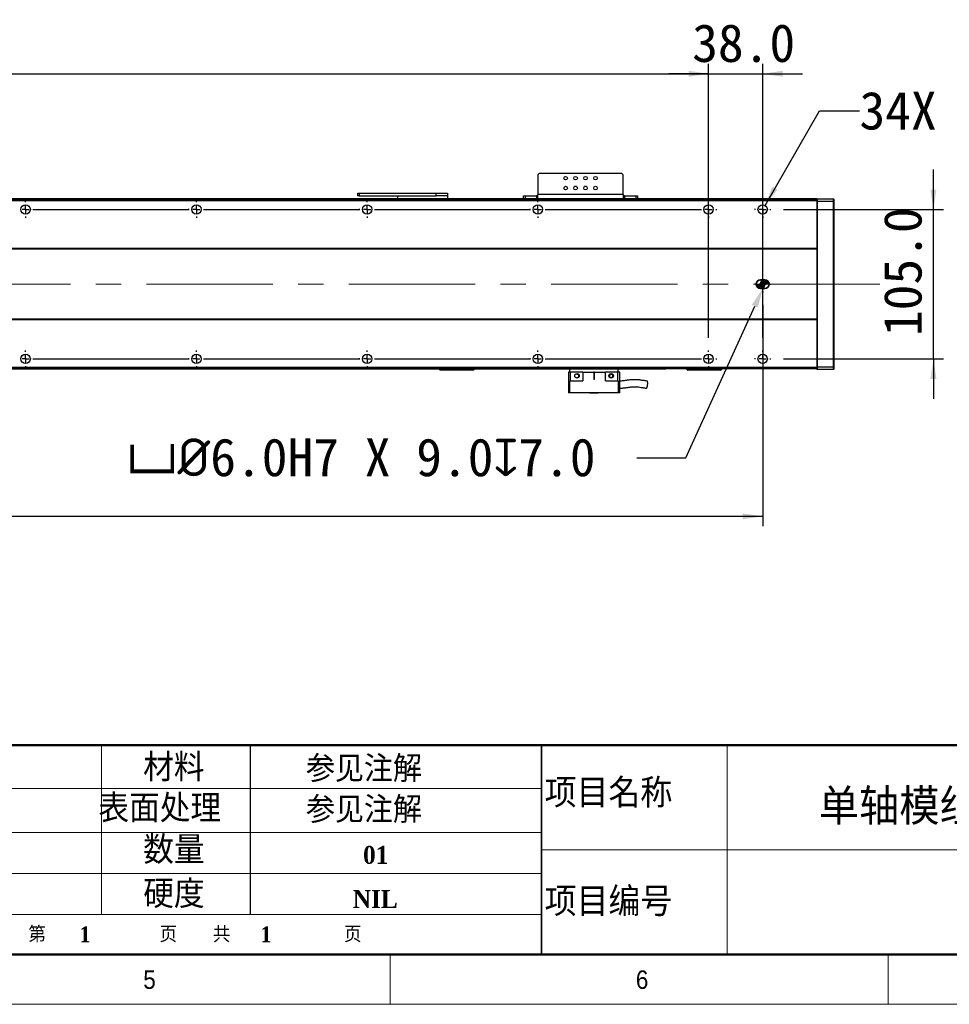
# Model space of a CAD drawing. Header units: millimetres. Extents: x 35 to 2905, y 35 to 2044.
# Tile 4 of 8: x 1560 to 2213, y 35 to 727. Entities that reach past the tile are written whole.
import ezdxf

# ---------------------------------------------------------------- set-up
doc = ezdxf.new("R2010")
doc.units = ezdxf.units.MM
doc.header["$LTSCALE"] = 7
doc.header["$PDSIZE"] = -1
doc.linetypes.add('CENTERX2', pattern=[20.32, 12.7, -2.54, 2.54, -2.54])
doc.layers.add('DIMNS', color=7, linetype='Continuous')
doc.styles.add('SLDTEXTSTYLE1', font='Gothic.ttf', dxfattribs={"width": 0.913})
doc.styles.add('SLDTEXTSTYLE2', font='timesbd.ttf', dxfattribs={"width": 0.933})
doc.styles.add('SLDTEXTSTYLE3', font='txt', dxfattribs={"bigfont": 'bigfont'})
doc.styles.add('SLDTEXTSTYLE4', font='txt', dxfattribs={"bigfont": 'bigfont'})
doc.styles.add('SLDTEXTSTYLE7', font='timesbd.ttf', dxfattribs={"width": 0.933, "bigfont": 'bigfont'})
doc.styles.add('SLDTEXTSTYLE8', font='txt')
doc.dimstyles.new('SLDDIMSTYLE0', dxfattribs={"dimtxt": 26.6, "dimasz": 14, "dimexe": 0, "dimexo": 0.0625, "dimgap": 6.65, "dimtad": 2, "dimdec": 1, "dimrnd": 1e-09, "dimzin": 4, "dimdsep": 46, "dimtxsty": 'SLDTEXTSTYLE8', "dimsah": 1, "dimcen": 0.09, "dimadec": 0, "dimazin": 1, "dimtfac": 1, "dimtdec": 1, "dimtofl": 0, "dimtmove": 0, "dimatfit": 3, "dimfxl": 0, "dimfrac": 2, "dimtolj": 1, "dimtzin": 12, "dimarcsym": 0})
doc.dimstyles.new('SLDDIMSTYLE1', dxfattribs={"dimtxt": 26.6, "dimasz": 14, "dimexe": 0, "dimexo": 0.0625, "dimgap": 6.65, "dimtad": 2, "dimdec": 1, "dimrnd": 1e-09, "dimzin": 4, "dimdsep": 46, "dimtxsty": 'SLDTEXTSTYLE8', "dimsah": 1, "dimcen": 0.09, "dimadec": 0, "dimazin": 1, "dimtfac": 1, "dimtdec": 1, "dimtmove": 0, "dimatfit": 0, "dimfxl": 0, "dimfrac": 2, "dimtolj": 1, "dimtzin": 12, "dimarcsym": 0})
doc.dimstyles.new('SLDDIMSTYLE5', dxfattribs={"dimtxt": 26.6, "dimasz": 14, "dimexe": 0, "dimexo": 0.0625, "dimgap": 6.65, "dimtad": 0, "dimtih": 1, "dimtoh": 1, "dimdec": 1, "dimrnd": 1e-09, "dimzin": 4, "dimdsep": 46, "dimtxsty": 'SLDTEXTSTYLE8', "dimsah": 1, "dimcen": 0, "dimadec": 0, "dimazin": 1, "dimtfac": 1, "dimtdec": 1, "dimtofl": 0, "dimtmove": 0, "dimatfit": 3, "dimfxl": 0, "dimfrac": 2, "dimtolj": 1, "dimtzin": 12, "dimarcsym": 0})
doc.dimstyles.new('SLDDIMSTYLE6', dxfattribs={"dimtxt": 26.6, "dimasz": 14, "dimexe": 0, "dimexo": 0.0625, "dimgap": 6.65, "dimtad": 0, "dimtih": 1, "dimtoh": 1, "dimdec": 1, "dimrnd": 1e-09, "dimzin": 12, "dimdsep": 46, "dimtxsty": 'SLDTEXTSTYLE8', "dimsah": 1, "dimcen": 0, "dimadec": 0, "dimazin": 3, "dimtfac": 1, "dimtdec": 1, "dimtofl": 0, "dimtmove": 0, "dimatfit": 3, "dimfxl": 0, "dimfrac": 2, "dimtolj": 1, "dimtzin": 12, "dimarcsym": 0})

# ---------------------------------------------------------------- blocks, each defined once
blk = doc.blocks.new('_D_13')
at = {"layer": 'DIMNS'}
for p, q in [((325.73, 531.97), (325.73, 370.79)), ((2081.73, 526.43), (2081.73, 370.79)), ((325.73, 377.79), (2081.73, 377.79))]:
    blk.add_line(p, q, dxfattribs=at)
for points in [[(325.73, 377.79), (339.73, 375.69), (339.73, 379.89)], [(2081.73, 377.79), (2067.73, 379.89), (2067.73, 375.69)]]:
    blk.add_solid(points, dxfattribs=at)
at = {"layer": 'DIMNS', "insert": (1156.1, 412.7), "char_height": 26.6, "attachment_point": 1, "style": 'SLDTEXTSTYLE8'}
blk.add_mtext('1756.0', dxfattribs=at)
blk = doc.blocks.new('_D_14')
at = {"layer": 'DIMNS'}
for p, q in [((2201.73, 593.36), (2201.73, 621.36)), ((2096.46, 593.36), (2208.73, 593.36)), ((2201.73, 488.36), (2201.73, 593.36)), ((2096.46, 488.36), (2208.73, 488.36)), ((2201.73, 488.36), (2201.73, 460.36))]:
    blk.add_line(p, q, dxfattribs=at)
for points in [[(2201.73, 593.36), (2203.83, 607.36), (2199.63, 607.36)], [(2201.73, 488.36), (2199.63, 474.36), (2203.83, 474.36)]]:
    blk.add_solid(points, dxfattribs=at)
at = {"layer": 'DIMNS', "insert": (2166.83, 504.37), "char_height": 26.6, "attachment_point": 1, "rotation": 90, "style": 'SLDTEXTSTYLE8'}
blk.add_mtext('105.0', dxfattribs=at)
blk = doc.blocks.new('_D_16')
at = {"layer": 'Defpoints', "color": 0}
for p in [(2083.23, 540.86), (2081.99, 538.13)]:
    blk.add_point(p, dxfattribs=at)
at = {"layer": 'DIMNS', "color": 0, "lineweight": -2}
for p, q in [((2027.65, 418.77), (2076.19, 525.39)), ((1993.36, 418.77), (2027.65, 418.77))]:
    blk.add_line(p, q, dxfattribs=at)
at = {"layer": 'DIMNS', "color": 0}
blk.add_solid([(2074.06, 526.35), (2078.31, 524.42), (2081.99, 538.13)], dxfattribs=at)
at = {"layer": 'DIMNS', "color": 0, "insert": (1634.97, 432.57), "char_height": 26.6, "attachment_point": 1, "style": 'SLDTEXTSTYLE8'}
blk.add_mtext('\\A1;{\\fGDT|b0|i0|c134|p2;v\\fISOCPEUR|b0|i0|c134|p34;%%C}6.0H7 X 9.0{\\fGDT|b0|i0|c134|p2;x}7.0', dxfattribs=at)
blk = doc.blocks.new('_D_17')
at = {"layer": 'DIMNS'}
for p, q in [((2083.38, 596.22), (2121.76, 662.7)), ((2121.76, 662.7), (2149.76, 662.7))]:
    blk.add_line(p, q, dxfattribs=at)
blk.add_solid([(2083.38, 596.22), (2092.2, 607.29), (2088.56, 609.39)], dxfattribs=at)
at = {"layer": 'DIMNS', "char_height": 26.6, "attachment_point": 1, "style": 'SLDTEXTSTYLE8'}
for s, insert in [('34X ', (2149.76, 676.1)), ('%%c', (2219, 675.84)), (' 6.6 THROUGH HOLE', (2260.1, 676.1))]:
    blk.add_mtext(s, dxfattribs=dict(at, insert=insert))
blk = doc.blocks.new('_D_18')
at = {"layer": 'DIMNS'}
for p, q in [((363.73, 608.09), (363.73, 695.66)), ((2043.73, 608.09), (2043.73, 695.66)), ((363.73, 688.66), (2043.73, 688.66))]:
    blk.add_line(p, q, dxfattribs=at)
for points in [[(363.73, 688.66), (377.73, 686.56), (377.73, 690.76)], [(2043.73, 688.66), (2029.73, 690.76), (2029.73, 686.56)]]:
    blk.add_solid(points, dxfattribs=at)
at = {"layer": 'DIMNS', "char_height": 26.6, "attachment_point": 1, "style": 'SLDTEXTSTYLE8'}
for s, insert in [('=14×120.0(PITCH)', (1108.63, 723.56)), ('1680.0', (1004.67, 723.56))]:
    blk.add_mtext(s, dxfattribs=dict(at, insert=insert))
blk = doc.blocks.new('_D_21')
at = {"layer": 'DIMNS'}
for p, q in [((2043.73, 503.09), (2043.73, 695.66)), ((2081.73, 503.09), (2081.73, 695.66)), ((2043.73, 688.66), (2015.73, 688.66)), ((2043.73, 688.66), (2081.73, 688.66)), ((2081.73, 688.66), (2109.73, 688.66))]:
    blk.add_line(p, q, dxfattribs=at)
for points in [[(2043.73, 688.66), (2029.73, 690.76), (2029.73, 686.56)], [(2081.73, 688.66), (2095.73, 686.56), (2095.73, 690.76)]]:
    blk.add_solid(points, dxfattribs=at)
at = {"layer": 'DIMNS', "insert": (2032.19, 723.56), "char_height": 26.6, "attachment_point": 1, "style": 'SLDTEXTSTYLE8'}
blk.add_mtext('38.0', dxfattribs=at)
blk = doc.blocks.new('SW_CENTERMARKSYMBOL_0')
at = {"layer": 'DIMNS', "color": 0}
for p, q in [((-5.08, 0), (-5.54, 0)), ((0, 0), (-2.54, 0)), ((0, 5.08), (0, 5.54)), ((0, 0), (0, 2.54)), ((0, 0), (0, -2.54)), ((0, 0), (2.54, 0)), ((5.08, 0), (5.54, 0)), ((0, -5.08), (0, -5.54))]:
    blk.add_line(p, q, dxfattribs=at)
blk = doc.blocks.new('SW_CENTERMARKSYMBOL_2')
at = {"layer": 'DIMNS', "color": 0}
for p, q in [((1080, 0), (1077.46, 0)), ((1080, 0), (1077.46, 0)), ((1080, 0), (1077.46, 0)), ((1080, 0), (1077.46, 0)), ((1080, 0), (1077.46, 0)), ((1080, 5.08), (1080, 5.84)), ((1080, 0), (1080, 2.54)), ((1080, 0), (1080, 2.54)), ((1080, 0), (1080, 2.54)), ((1080, 0), (1080, 2.54)), ((1080, 0), (1080, 2.54)), ((1080, 0), (1080, -2.54)), ((1080, 0), (1082.54, 0)), ((1080, 0), (1080, -2.54)), ((1080, 0), (1082.54, 0)), ((1080, 0), (1080, -2.54)), ((1080, 0), (1082.54, 0)), ((1080, 0), (1080, -2.54)), ((1080, 0), (1082.54, 0)), ((1080, 0), (1080, -2.54)), ((1080, 0), (1082.54, 0)), ((1085.08, 0), (1085.84, 0)), ((1085.08, 0), (1194.92, 0)), ((1194.92, 0), (1194.16, 0)), ((1200, 0), (1197.46, 0)), ((1200, 0), (1197.46, 0)), ((1200, 0), (1197.46, 0)), ((1200, 0), (1197.46, 0)), ((1200, 5.08), (1200, 5.84)), ((1200, 0), (1200, 2.54)), ((1200, 0), (1200, 2.54)), ((1200, 0), (1200, 2.54)), ((1200, 0), (1200, 2.54)), ((1200, 0), (1200, -2.54)), ((1200, 0), (1202.54, 0)), ((1200, 0), (1200, -2.54)), ((1200, 0), (1202.54, 0)), ((1200, 0), (1200, -2.54)), ((1200, 0), (1202.54, 0)), ((1200, 0), (1200, -2.54)), ((1200, 0), (1202.54, 0)), ((1205.08, 0), (1205.84, 0)), ((1205.08, 0), (1314.92, 0)), ((1314.92, 0), (1314.16, 0)), ((1320, 0), (1317.46, 0)), ((1320, 0), (1317.46, 0)), ((1320, 0), (1317.46, 0)), ((1320, 5.08), (1320, 5.84)), ((1320, 0), (1320, 2.54)), ((1320, 0), (1320, 2.54)), ((1320, 0), (1320, 2.54)), ((1320, 0), (1320, -2.54)), ((1320, 0), (1322.54, 0)), ((1320, 0), (1320, -2.54)), ((1320, 0), (1322.54, 0)), ((1320, 0), (1320, -2.54)), ((1320, 0), (1322.54, 0)), ((1325.08, 0), (1325.84, 0)), ((1325.08, 0), (1434.92, 0)), ((1434.92, 0), (1434.16, 0)), ((1440, 0), (1437.46, 0)), ((1440, 0), (1437.46, 0)), ((1440, 5.08), (1440, 5.84)), ((1440, 0), (1440, 2.54)), ((1440, 0), (1440, 2.54)), ((1440, 0), (1440, -2.54)), ((1440, 0), (1442.54, 0)), ((1440, 0), (1440, -2.54)), ((1440, 0), (1442.54, 0)), ((1445.08, 0), (1445.84, 0)), ((1445.08, 0), (1554.92, 0)), ((1560, 0), (1557.46, 0)), ((1560, 5.08), (1560, 5.84)), ((1560, 0), (1560, 2.54)), ((1560, 0), (1560, -2.54)), ((1560, 0), (1562.54, 0)), ((1565.08, 0), (1565.84, 0)), ((1080, -5.08), (1080, -5.84)), ((1200, -5.08), (1200, -5.84)), ((1320, -5.08), (1320, -5.84)), ((1440, -5.08), (1440, -5.84)), ((1560, -5.08), (1560, -5.84))]:
    blk.add_line(p, q, dxfattribs=at)
blk = doc.blocks.new('SW_CENTERMARKSYMBOL_3')
at = {"layer": 'DIMNS', "color": 0}
for p, q in [((960, 0), (957.46, 0)), ((960, 0), (957.46, 0)), ((960, 0), (957.46, 0)), ((960, 0), (957.46, 0)), ((960, 0), (957.46, 0)), ((960, 5.08), (960, 5.84)), ((960, 0), (960, 2.54)), ((960, 0), (960, 2.54)), ((960, 0), (960, 2.54)), ((960, 0), (960, 2.54)), ((960, 0), (960, 2.54)), ((960, 0), (960, -2.54)), ((960, 0), (962.54, 0)), ((960, 0), (960, -2.54)), ((960, 0), (962.54, 0)), ((960, 0), (960, -2.54)), ((960, 0), (962.54, 0)), ((960, 0), (960, -2.54)), ((960, 0), (962.54, 0)), ((960, 0), (960, -2.54)), ((960, 0), (962.54, 0)), ((965.08, 0), (965.84, 0)), ((965.08, 0), (1074.92, 0)), ((1074.92, 0), (1074.16, 0)), ((1080, 0), (1077.46, 0)), ((1080, 0), (1077.46, 0)), ((1080, 0), (1077.46, 0)), ((1080, 0), (1077.46, 0)), ((1080, 5.08), (1080, 5.84)), ((1080, 0), (1080, 2.54)), ((1080, 0), (1080, 2.54)), ((1080, 0), (1080, 2.54)), ((1080, 0), (1080, 2.54)), ((1080, 0), (1080, -2.54)), ((1080, 0), (1082.54, 0)), ((1080, 0), (1080, -2.54)), ((1080, 0), (1082.54, 0)), ((1080, 0), (1080, -2.54)), ((1080, 0), (1082.54, 0)), ((1080, 0), (1080, -2.54)), ((1080, 0), (1082.54, 0)), ((1085.08, 0), (1085.84, 0)), ((1085.08, 0), (1194.92, 0)), ((1194.92, 0), (1194.16, 0)), ((1200, 0), (1197.46, 0)), ((1200, 0), (1197.46, 0)), ((1200, 0), (1197.46, 0)), ((1200, 5.08), (1200, 5.84)), ((1200, 0), (1200, 2.54)), ((1200, 0), (1200, 2.54)), ((1200, 0), (1200, 2.54)), ((1200, 0), (1200, -2.54)), ((1200, 0), (1202.54, 0)), ((1200, 0), (1200, -2.54)), ((1200, 0), (1202.54, 0)), ((1200, 0), (1200, -2.54)), ((1200, 0), (1202.54, 0)), ((1205.08, 0), (1205.84, 0)), ((1205.08, 0), (1314.92, 0)), ((1314.92, 0), (1314.16, 0)), ((1320, 0), (1317.46, 0)), ((1320, 0), (1317.46, 0)), ((1320, 5.08), (1320, 5.84)), ((1320, 0), (1320, 2.54)), ((1320, 0), (1320, 2.54)), ((1320, 0), (1320, -2.54)), ((1320, 0), (1322.54, 0)), ((1320, 0), (1320, -2.54)), ((1320, 0), (1322.54, 0)), ((1325.08, 0), (1325.84, 0)), ((1325.08, 0), (1434.92, 0)), ((1440, 0), (1437.46, 0)), ((1440, 5.08), (1440, 5.84)), ((1440, 0), (1440, 2.54)), ((1440, 0), (1440, -2.54)), ((1440, 0), (1442.54, 0)), ((1445.08, 0), (1445.84, 0)), ((960, -5.08), (960, -5.84)), ((1080, -5.08), (1080, -5.84)), ((1200, -5.08), (1200, -5.84)), ((1320, -5.08), (1320, -5.84)), ((1440, -5.08), (1440, -5.84))]:
    blk.add_line(p, q, dxfattribs=at)
blk = doc.blocks.new('SW_CENTERMARKSYMBOL_4')
at = {"layer": 'DIMNS', "color": 0}
for p, q in [((-5.08, 0), (-5.84, 0)), ((0, 0), (-2.54, 0)), ((0, 5.08), (0, 5.84)), ((0, 0), (0, 2.54)), ((0, 0), (0, -2.54)), ((0, 0), (2.54, 0)), ((5.08, 0), (5.84, 0)), ((0, -5.08), (0, -5.84))]:
    blk.add_line(p, q, dxfattribs=at)
blk = doc.blocks.new('SW_CENTERMARKSYMBOL_5')
at = {"layer": 'DIMNS', "color": 0}
for p, q in [((-5.08, 0), (-5.84, 0)), ((0, 0), (-2.54, 0)), ((0, 5.08), (0, 5.84)), ((0, 0), (0, 2.54)), ((0, 0), (0, -2.54)), ((0, 0), (2.54, 0)), ((5.08, 0), (5.84, 0)), ((0, -5.08), (0, -5.84))]:
    blk.add_line(p, q, dxfattribs=at)
blk = doc.blocks.new('SW_DOWELSYMBOL_1')
at = {"linetype": 'Continuous', "lineweight": 18}
h = blk.add_hatch(color=0, dxfattribs=at)
edge = h.paths.add_edge_path(flags=0)
edge.add_arc((0, 0), 3, 180, 270)
edge.add_line((0, -3), (0, 0))
edge.add_line((0, 0), (-3, 0))
h = blk.add_hatch(color=0, dxfattribs=at)
edge = h.paths.add_edge_path(flags=0)
edge.add_arc((0, 0), 3, 0, 90)
edge.add_line((0, 3), (0, 0))
edge.add_line((0, 0), (3, 0))
at = {"layer": 'DIMNS', "color": 0}
blk.add_circle((0, 0), 3, dxfattribs=at)
blk = doc.blocks.new('SW_DOWELSYMBOL_2')
at = {"linetype": 'Continuous', "lineweight": 18}
h = blk.add_hatch(color=0, dxfattribs=at)
edge = h.paths.add_edge_path(flags=0)
edge.add_arc((0, 0), 3, 180, 270)
edge.add_line((0, -3), (0, 0))
edge.add_line((0, 0), (-3, 0))
h = blk.add_hatch(color=0, dxfattribs=at)
edge = h.paths.add_edge_path(flags=0)
edge.add_arc((0, 0), 3, 0, 90)
edge.add_line((0, 3), (0, 0))
edge.add_line((0, 0), (3, 0))
at = {"layer": 'DIMNS', "color": 0}
blk.add_circle((0, 0), 3, dxfattribs=at)

msp = doc.modelspace()

# ---------------------------------------------------------------- linework, layer by layer
at = {"color": 7, "linetype": 'Continuous', "lineweight": 25}
for p, q in [((1924.73, 618.66), (1923.73, 617.66)), ((1923.73, 617.66), (1923.73, 603.86)), ((1982.73, 618.66), (1924.73, 618.66)), ((1983.73, 617.66), (1982.73, 618.66)), ((1983.73, 603.86), (1983.73, 617.66)), ((1797.23, 602.86), (1797.23, 604.86)), ((1797.23, 604.86), (1798.23, 604.86)), ((1798.23, 602.86), (1797.23, 602.86)), ((1798.23, 604.86), (1798.23, 602.86)), ((1798.23, 604.86), (1852.23, 604.86)), ((1798.23, 602.86), (1852.23, 602.86)), ((1825.23, 601.03), (1825.23, 602.86)), ((1852.23, 602.86), (1852.23, 604.86)), ((1852.23, 604.86), (1860.23, 604.86)), ((1860.23, 602.86), (1852.23, 602.86)), ((1860.23, 604.86), (1860.23, 602.86)), ((1860.23, 602.86), (1860.23, 601.03)), ((1913.73, 600.86), (1913.73, 602.86)), ((1913.73, 602.86), (1914.73, 602.86)), ((1914.73, 602.86), (1914.73, 600.86)), ((1914.73, 602.86), (1922.73, 602.86)), ((1922.73, 602.86), (1922.73, 600.86)), ((1923.73, 602.86), (1922.73, 602.86)), ((1983.73, 603.86), (1923.73, 603.86)), ((1923.73, 600.86), (1923.73, 603.86)), ((1983.73, 603.86), (1983.73, 600.86)), ((1984.73, 602.86), (1983.73, 602.86)), ((1984.73, 602.86), (1984.73, 600.86)), ((1984.73, 602.86), (1992.73, 602.86)), ((1992.73, 600.86), (1992.73, 602.86)), ((1992.73, 602.86), (1993.73, 602.86)), ((1993.73, 602.86), (1993.73, 600.86)), ((2119.73, 600.86), (287.73, 600.86)), ((2119.73, 600.36), (287.73, 600.36)), ((2119.73, 599.36), (287.73, 599.36)), ((1825.23, 601.03), (1860.23, 601.03)), ((1825.23, 600.86), (1825.23, 601.03)), ((1860.23, 601.03), (1860.23, 600.86)), ((2119.73, 600.56), (2120.03, 600.86)), ((2119.73, 600.86), (2119.73, 600.56)), ((2119.73, 600.36), (2119.73, 600.56)), ((2119.73, 600.36), (2119.73, 599.36)), ((2119.73, 599.36), (2119.73, 565.86)), ((2119.73, 598.73), (2120.03, 598.86)), ((2120.03, 600.86), (2120.03, 598.86)), ((2120.03, 600.86), (2131.43, 600.86)), ((2120.03, 598.86), (2120.03, 482.86)), ((2131.43, 598.86), (2120.03, 598.86)), ((2131.43, 598.86), (2131.43, 600.86)), ((2131.73, 600.56), (2131.43, 600.86)), ((2131.43, 482.86), (2131.43, 598.86)), ((2131.73, 598.73), (2131.43, 598.86)), ((2131.73, 600.56), (2131.73, 598.73)), ((2131.73, 598.73), (2131.73, 482.98)), ((2119.73, 565.86), (287.73, 565.86)), ((2119.73, 565.36), (287.73, 565.36)), ((2119.73, 565.86), (2119.73, 565.36)), ((2119.73, 565.36), (2119.73, 516.36)), ((2083.23, 543.86), (2080.23, 543.86)), ((2080.23, 537.86), (2083.23, 537.86)), ((2119.73, 516.36), (287.73, 516.36)), ((2119.73, 515.86), (287.73, 515.86)), ((2119.73, 516.36), (2119.73, 515.86)), ((2119.73, 515.86), (2119.73, 482.36)), ((2119.73, 482.36), (287.73, 482.36)), ((2119.73, 481.36), (287.73, 481.36)), ((2013.73, 481.26), (393.73, 481.26)), ((2013.73, 481.06), (393.73, 481.06)), ((1854.73, 480.65), (1854.73, 481.06)), ((1854.73, 480.65), (1855.03, 480.35)), ((1854.73, 480.65), (1855.73, 480.65)), ((1855.86, 480.35), (1855.03, 480.35)), ((1855.73, 481.06), (1855.73, 480.65)), ((1855.86, 480.35), (1855.73, 480.65)), ((1855.73, 480.65), (1877.73, 480.65)), ((1877.61, 480.35), (1855.86, 480.35)), ((1877.61, 480.35), (1877.73, 480.65)), ((1878.43, 480.35), (1877.61, 480.35)), ((1877.73, 480.65), (1877.73, 481.06)), ((1877.73, 480.65), (1878.73, 480.65)), ((1878.43, 480.35), (1878.73, 480.65)), ((1878.73, 481.06), (1878.73, 480.65)), ((1945.23, 478.96), (1945.23, 464.56)), ((1946.43, 478.96), (1945.23, 478.96)), ((1946.23, 478.96), (1946.23, 481.06)), ((1946.43, 478.96), (1946.43, 472.96)), ((1955.23, 478.96), (1946.43, 478.96)), ((1955.23, 478.96), (1955.23, 472.96)), ((1955.23, 478.96), (1962.98, 478.96)), ((1963.48, 478.96), (1962.98, 478.96)), ((1962.98, 478.96), (1962.98, 474.21)), ((1963.48, 478.96), (1971.23, 478.96)), ((1963.48, 474.21), (1963.48, 478.96)), ((1971.23, 472.96), (1971.23, 478.96)), ((1980.03, 478.96), (1971.23, 478.96)), ((1974.61, 477.41), (1974.78, 477.51)), ((1974.61, 477.41), (1974.78, 477.51)), ((1980.03, 472.96), (1980.03, 478.96)), ((1981.23, 478.96), (1980.03, 478.96)), ((1980.23, 478.96), (1980.23, 481.06)), ((1981.23, 464.56), (1981.23, 478.96)), ((2013.73, 481.36), (2013.73, 481.26)), ((2013.73, 481.06), (2013.73, 481.26)), ((2028.73, 480.66), (2028.73, 481.36)), ((2028.73, 480.66), (2029.03, 480.36)), ((2028.73, 480.66), (2029.73, 480.66)), ((2029.86, 480.36), (2029.03, 480.36)), ((2029.73, 481.36), (2029.73, 480.66)), ((2029.86, 480.36), (2029.73, 480.66)), ((2029.73, 480.66), (2051.73, 480.66)), ((2051.61, 480.36), (2029.86, 480.36)), ((2051.61, 480.36), (2051.73, 480.66)), ((2052.43, 480.36), (2051.61, 480.36)), ((2051.73, 480.66), (2051.73, 481.36)), ((2051.73, 480.66), (2052.73, 480.66)), ((2052.43, 480.36), (2052.73, 480.66)), ((2052.73, 481.36), (2052.73, 480.66)), ((2119.73, 482.98), (2120.03, 482.86)), ((2119.73, 482.36), (2119.73, 481.36)), ((2119.73, 481.16), (2119.73, 481.36)), ((2119.73, 481.16), (2120.03, 480.86)), ((2120.03, 482.86), (2120.03, 480.86)), ((2120.03, 482.86), (2131.43, 482.86)), ((2131.43, 480.86), (2120.03, 480.86)), ((2131.73, 482.98), (2131.43, 482.86)), ((2131.43, 480.86), (2131.43, 482.86)), ((2131.73, 481.16), (2131.43, 480.86)), ((2131.73, 482.98), (2131.73, 481.16)), ((1946.43, 472.96), (1946.23, 472.96)), ((1946.23, 464.56), (1946.23, 472.96)), ((1946.43, 472.96), (1955.23, 472.96)), ((1971.23, 472.96), (1980.03, 472.96)), ((1976.24, 477.01), (1976.37, 476.61)), ((1980.23, 472.96), (1980.03, 472.96)), ((1980.23, 472.96), (1980.23, 464.56)), ((1946.23, 464.56), (1945.23, 464.56)), ((1980.23, 464.56), (1946.23, 464.56)), ((1960.23, 464.56), (1960.23, 464.36)), ((1960.92, 464.36), (1960.23, 464.36)), ((1966.23, 464.36), (1960.92, 464.36)), ((1966.23, 464.36), (1966.23, 464.56)), ((1981.23, 464.56), (1980.23, 464.56))]:
    msp.add_line(p, q, dxfattribs=at)
at = {"color": 8, "linetype": 'Continuous', "lineweight": 25}
for p, q in [((1950.98, 609.36), (1949.48, 609.36)), ((1957.98, 609.36), (1956.48, 609.36))]:
    msp.add_line(p, q, dxfattribs=at)
at = {"color": 7, "linetype": 'Continuous', "lineweight": 50}
for p, q in [((2870, 217), (1281, 217)), ((70, 70), (2870, 70))]:
    msp.add_line(p, q, dxfattribs=at)
at = {"color": 7, "linetype": 'Continuous', "lineweight": 18}
for p, q in [((1617, 217), (1617, 98.04)), ((2056.78, 217), (2056.78, 70)), ((1281, 186.61), (1926.29, 186.61)), ((1281, 155.78), (1926.29, 155.78)), ((1926.29, 143.5), (2339.76, 143.5)), ((1281, 126.91), (1926.29, 126.91)), ((1926.29, 98.04), (1281, 98.04)), ((70, 70), (2870, 70)), ((861, 70), (2870, 70)), ((1820, 70), (1820, 35)), ((2170, 35), (2170, 70)), ((35, 35), (2905, 35))]:
    msp.add_line(p, q, dxfattribs=at)
at = {"color": 7, "linetype": 'Continuous', "lineweight": 35}
msp.add_line((1926.29, 217), (1926.29, 70), dxfattribs=at)
at = {"color": 7, "linetype": 'Continuous', "lineweight": 25}
for centre, radius in [((1943.23, 615.36), 1.25), ((1950.23, 615.36), 1.25), ((1957.23, 615.36), 1.25), ((1964.23, 615.36), 1.25), ((1943.23, 608.36), 1.25), ((1950.23, 608.36), 1.25), ((1957.23, 608.36), 1.25), ((1964.23, 608.36), 1.25), ((1563.73, 593.36), 3.3), ((1683.73, 593.36), 3.3), ((1803.73, 593.36), 3.3), ((1923.73, 593.36), 3.3), ((2043.73, 593.36), 3.3), ((2081.73, 593.36), 3.3), ((1563.73, 488.36), 3.3), ((1683.73, 488.36), 3.3), ((1803.73, 488.36), 3.3), ((1923.73, 488.36), 3.3), ((2043.73, 488.36), 3.3), ((2081.73, 488.36), 3.3), ((1951.23, 476.46), 1.6), ((1975.23, 476.46), 1.6)]:
    msp.add_circle(centre, radius, dxfattribs=at)
for centre, radius, start, end in [((2080.23, 540.86), 3, 90, 270), ((2083.23, 540.86), 3, 270, 90), ((1963.23, 474.21), 0.25, 180, 0)]:
    msp.add_arc(centre, radius, start, end, dxfattribs=at)
for points, knots in [([(1951.21, 477.76), (1951.35, 477.73), (1951.64, 477.68), (1951.99, 477.42), (1952.17, 477.18), (1952.23, 477.03), (1952.24, 477.01)], [0, 0, 0, 0, 0.322365, 0.643224, 0.951836, 1, 1, 1, 1]), ([(1975.23, 477.61), (1975.12, 477.6), (1974.88, 477.58), (1974.57, 477.42), (1974.31, 477.18), (1974.14, 476.87), (1974.07, 476.53), (1974.1, 476.18), (1974.23, 475.85), (1974.46, 475.58), (1974.76, 475.39), (1975.1, 475.3), (1975.45, 475.31), (1975.78, 475.43), (1976.06, 475.64), (1976.27, 475.92), (1976.39, 476.26), (1976.38, 476.49), (1976.37, 476.61)], [0, 0, 0, 0, 0.062492, 0.125007, 0.187495, 0.249992, 0.312496, 0.374997, 0.437498, 0.499993, 0.562494, 0.624991, 0.687497, 0.749991, 0.812498, 0.874995, 0.937498, 1, 1, 1, 1]), ([(1975.21, 477.76), (1975.35, 477.73), (1975.64, 477.68), (1975.99, 477.42), (1976.17, 477.18), (1976.23, 477.03), (1976.24, 477.01)], [0, 0, 0, 0, 0.322283, 0.643219, 0.951836, 1, 1, 1, 1]), ([(1952.37, 476.61), (1952.39, 476.48), (1952.43, 476.22), (1952.32, 475.83), (1952.1, 475.48), (1951.76, 475.22), (1951.35, 475.07), (1950.89, 475.06), (1950.45, 475.19), (1950.22, 475.37), (1950.11, 475.46)], [0, 0, 0, 0, 0.114741, 0.230604, 0.350934, 0.475835, 0.605471, 0.739403, 0.87754, 1, 1, 1, 1]), ([(1976.37, 476.61), (1976.39, 476.48), (1976.43, 476.22), (1976.32, 475.83), (1976.1, 475.48), (1975.76, 475.22), (1975.35, 475.07), (1974.89, 475.06), (1974.45, 475.19), (1974.22, 475.37), (1974.11, 475.46)], [0, 0, 0, 0, 0.114735, 0.230587, 0.350914, 0.475812, 0.605445, 0.739409, 0.877543, 1, 1, 1, 1]), ([(2000.54, 472.75), (1999.57, 472.91), (1997.76, 473.19), (1995.29, 473.58), (1993.24, 473.75), (1991.38, 473.79), (1989.35, 473.71), (1987.52, 473.5), (1986.01, 473.28), (1985, 473.13), (1983.95, 472.98), (1982.89, 472.86), (1981.97, 472.78), (1981.42, 472.82), (1981.23, 472.83)], [0, 0, 0, 0, 0.155776, 0.290783, 0.39677, 0.474994, 0.573589, 0.70475, 0.754692, 0.80709, 0.86121, 0.915955, 0.970407, 1, 1, 1, 1]), ([(1999.98, 467.85), (2000.01, 467.84), (2000.11, 467.8), (2000.3, 468.07), (2000.52, 468.56), (2000.71, 469.26), (2000.85, 470.07), (2000.92, 470.91), (2000.93, 471.69), (2000.85, 472.3), (2000.72, 472.69), (2000.6, 472.72), (2000.54, 472.73)], [0, 0, 0, 0, 0.0574076, 0.1630255, 0.2664669, 0.369978, 0.4747875, 0.581585, 0.6902319, 0.799776, 0.9088163, 1, 1, 1, 1]), ([(1981.23, 467.84), (1981.47, 467.83), (1982.18, 467.81), (1983.33, 467.9), (1985.01, 468.09), (1986.71, 468.36), (1988.39, 468.59), (1989.83, 468.73), (1991.52, 468.82), (1993.43, 468.76), (1995.47, 468.53), (1997.58, 468.17), (1999.13, 467.94), (1999.97, 467.81)], [0, 0, 0, 0, 0.036864, 0.11254, 0.178519, 0.302806, 0.384272, 0.444526, 0.53029, 0.647342, 0.744748, 0.860354, 1, 1, 1, 1])]:
    msp.add_open_spline(points, degree=3, knots=knots, dxfattribs=at)
at = {"layer": 'DIMNS', "linetype": 'CENTERX2', "lineweight": 18}
msp.add_line((2164.18, 540.86), (243.28, 540.86), dxfattribs=at)
at = {"layer": 'DIMNS', "color": 7}
msp.add_line((1721.53, 217), (1721.53, 98.04), dxfattribs=at)

# ---------------------------------------------------------------- block references
at = {"layer": 'DIMNS'}
for name, p in [('SW_CENTERMARKSYMBOL_3', (603.73, 593.36)), ('SW_CENTERMARKSYMBOL_4', (2081.73, 593.36)), ('SW_CENTERMARKSYMBOL_0', (2081.73, 540.86)), ('SW_DOWELSYMBOL_1', (2080.23, 540.86)), ('SW_DOWELSYMBOL_2', (2083.23, 540.86)), ('SW_CENTERMARKSYMBOL_2', (483.73, 488.36)), ('SW_CENTERMARKSYMBOL_5', (2081.73, 488.36))]:
    msp.add_blockref(name, p, dxfattribs=at)

# ---------------------------------------------------------------- texts
at = {"color": 7, "linetype": 'Continuous', "lineweight": 0, "attachment_point": 1}
for s, insert, char_height, style in [('材料', (1646.32, 211.2), 19.6, 'SLDTEXTSTYLE4'), ('参见注解', (1760.75, 209.7), 18.521, 'SLDTEXTSTYLE3'), ('项目名称', (1928.53, 193.57), 20.373, 'SLDTEXTSTYLE4'), ('单轴模组', (2121.18, 185.75), 22.225, 'SLDTEXTSTYLE7'), ('表面处理', (1614.87, 182.46), 19.6, 'SLDTEXTSTYLE4'), ('参见注解', (1760.75, 180.95), 18.521, 'SLDTEXTSTYLE3'), ('数量', (1646.38, 153.23), 19.6, 'SLDTEXTSTYLE4'), ('01', (1800.9, 146.22), 12.6, 'SLDTEXTSTYLE2'), ('硬度', (1646.39, 122.25), 19.6, 'SLDTEXTSTYLE4'), ('项目编号', (1928.53, 117.29), 20.373, 'SLDTEXTSTYLE4'), ('NIL', (1793.67, 115.25), 12.6, 'SLDTEXTSTYLE2'), ('第        页', (1565.66, 89.74), 11.2, 'SLDTEXTSTYLE4'), ('共        页', (1695.31, 89.74), 11.2, 'SLDTEXTSTYLE4'), ('1', (1601.53, 89.74), 11.2, 'SLDTEXTSTYLE2'), ('1', (1728.74, 89.74), 11.2, 'SLDTEXTSTYLE2'), ('5', (1646.39, 58.78), 12.96, 'SLDTEXTSTYLE1'), ('6', (1992.6, 58.78), 12.96, 'SLDTEXTSTYLE1')]:
    msp.add_mtext(s, dxfattribs=dict(at, insert=insert, char_height=char_height, style=style))

# ---------------------------------------------------------------- dimensions: what is measured, and where the dimension line sits
at = {"layer": 'DIMNS'}
dim = msp.add_linear_dim(base=(2043.73, 688.66), p1=(363.73, 599.2), p2=(2043.73, 599.2), text='<>=14×120.0(PITCH)', dimstyle='SLDDIMSTYLE0', dxfattribs=at)
dim.commit()
dim.dimension.update_dxf_attribs({"geometry": '_D_18', "text_midpoint": (1201.34, 688.66), "dimtype": 160})
for base, p1, p2, dimstyle, picture, middle in [((2081.73, 688.66), (2043.73, 494.2), (2081.73, 494.2), 'SLDDIMSTYLE1', '_D_21', (2064.96, 688.66)), ((2081.73, 377.79), (325.73, 540.86), (2081.73, 535.32), 'SLDDIMSTYLE0', '_D_13', (1208.08, 377.79))]:
    dim = msp.add_linear_dim(base=base, p1=p1, p2=p2, dimstyle=dimstyle, dxfattribs=at)
    dim.commit()
    dim.dimension.update_dxf_attribs({"geometry": picture, "text_midpoint": middle, "dimtype": 160})
dim = msp.add_diameter_dim_2p(p1=(2080.08, 590.5), p2=(2083.38, 596.22), text='34X <> THROUGH HOLE\\P', dimstyle='SLDDIMSTYLE6', dxfattribs=at)
dim.commit()
dim.dimension.update_dxf_attribs({"geometry": '_D_17', "text_midpoint": (2369.26, 662.7), "dimtype": 163})
dim = msp.add_linear_dim(base=(2201.73, 593.36), p1=(2087.57, 488.36), p2=(2087.57, 593.36), angle=90, dimstyle='SLDDIMSTYLE1', dxfattribs=at)
dim.commit()
dim.dimension.update_dxf_attribs({"geometry": '_D_14', "text_midpoint": (2201.73, 546.75), "dimtype": 160})
dim = msp.add_radius_dim(center=(2083.23, 540.86), mpoint=(2081.99, 538.13), text='{\\fGDT|b0|i0|c134|p2;v\\fISOCPEUR|b0|i0|c134|p34;%%C}6.0H7 X 9.0{\\fGDT|b0|i0|c134|p2;x}7.0', dimstyle='SLDDIMSTYLE5', override={"dimpost": '<>'}, dxfattribs=at)
dim.commit()
dim.dimension.update_dxf_attribs({"geometry": '_D_16', "text_midpoint": (1810.84, 418.77), "dimtype": 164})

doc.saveas('drawing.dxf')
